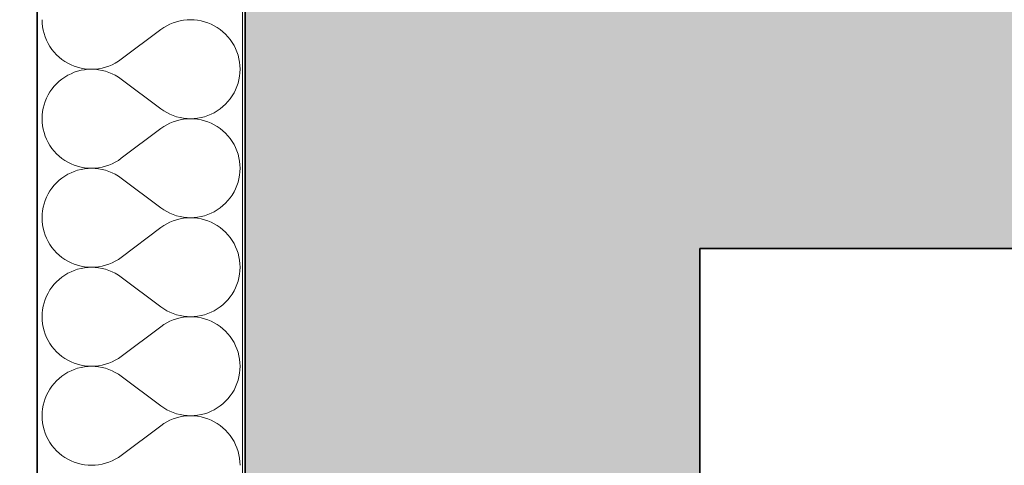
# Model space of a CAD drawing. Header units: millimetres. Extents: x 82175 to 237000, y 24756 to 471700.
# Tile 154 of 256: x 92606 to 93364, y 379549 to 379892. Entities that reach past the tile are written whole.
import ezdxf

# ---------------------------------------------------------------- set-up
doc = ezdxf.new("R2010")
doc.units = ezdxf.units.MM
for name, color, linetype in [('- A - ocieplenie', 8, 'Continuous'), ('Konstrukcja - Stropy', 8, 'Continuous'), ('Konstrukcja - Ściany działowe', 8, 'Continuous'), ('Konstrukcja - Ściany zewnętrzne', 8, 'Continuous')]:
    doc.layers.add(name, color=color, linetype=linetype)

# ---------------------------------------------------------------- blocks, each defined once
blk = doc.blocks.new('*X29')
at = {"layer": '- A - ocieplenie', "linetype": 'Continuous', "lineweight": 13, "ltscale": 100}
for p, q in [((19781.28, 389423.56), (19781.38, 389420.84)), ((19781.38, 389420.84), (19781.67, 389418.14)), ((19877.28, 389418.89), (19874.95, 389417.5)), ((19879.72, 389420.11), (19877.28, 389418.89)), ((19882.23, 389421.15), (19879.72, 389420.11)), ((19884.81, 389422.01), (19882.23, 389421.15)), ((19887.45, 389422.69), (19884.81, 389422.01)), ((19890.12, 389423.17), (19887.45, 389422.69)), ((19892.83, 389423.46), (19890.12, 389423.17)), ((19895.55, 389423.56), (19892.83, 389423.46)), ((19898.26, 389423.47), (19895.55, 389423.56)), ((19900.97, 389423.18), (19898.26, 389423.47)), ((19903.65, 389422.7), (19900.97, 389423.18)), ((19906.28, 389422.03), (19903.65, 389422.7)), ((19908.87, 389421.17), (19906.28, 389422.03)), ((19911.38, 389420.13), (19908.87, 389421.17)), ((19913.81, 389418.91), (19911.38, 389420.13)), ((19916.15, 389417.52), (19913.81, 389418.91)), ((19781.67, 389418.14), (19782.16, 389415.46)), ((19782.16, 389415.46), (19782.83, 389412.83)), ((19782.83, 389412.83), (19783.69, 389410.25)), ((19872.71, 389415.94), (19842.24, 389393.09)), ((19874.95, 389417.5), (19872.71, 389415.94)), ((19918.39, 389415.97), (19916.15, 389417.52)), ((19920.51, 389414.27), (19918.39, 389415.97)), ((19922.5, 389412.41), (19920.51, 389414.27)), ((19924.35, 389410.42), (19922.5, 389412.41)), ((19783.69, 389410.25), (19784.73, 389407.73)), ((19784.73, 389407.73), (19785.95, 389405.3)), ((19785.95, 389405.3), (19787.34, 389402.96)), ((19926.06, 389408.31), (19924.35, 389410.42)), ((19927.61, 389406.07), (19926.06, 389408.31)), ((19929, 389403.73), (19927.61, 389406.07)), ((19930.22, 389401.3), (19929, 389403.73)), ((19787.34, 389402.96), (19788.89, 389400.73)), ((19788.89, 389400.73), (19790.6, 389398.61)), ((19790.6, 389398.61), (19792.45, 389396.62)), ((19792.45, 389396.62), (19794.44, 389394.76)), ((19931.26, 389398.79), (19930.22, 389401.3)), ((19932.12, 389396.21), (19931.26, 389398.79)), ((19932.79, 389393.57), (19932.12, 389396.21)), ((19794.44, 389394.76), (19796.56, 389393.06)), ((19796.56, 389393.06), (19798.8, 389391.51)), ((19798.8, 389391.51), (19801.14, 389390.12)), ((19801.14, 389390.12), (19803.57, 389388.9)), ((19803.57, 389388.9), (19806.08, 389387.86)), ((19832.72, 389387.88), (19835.23, 389388.92)), ((19835.23, 389388.92), (19837.66, 389390.14)), ((19837.66, 389390.14), (19840, 389391.53)), ((19840, 389391.53), (19842.24, 389393.09)), ((19933.28, 389390.89), (19932.79, 389393.57)), ((19933.57, 389388.19), (19933.28, 389390.89)), ((19933.67, 389385.47), (19933.57, 389388.19)), ((19801.14, 389380.82), (19798.8, 389379.43)), ((19803.57, 389382.03), (19801.14, 389380.82)), ((19806.08, 389383.07), (19803.57, 389382.03)), ((19806.08, 389387.86), (19808.67, 389387.01)), ((19808.67, 389383.93), (19806.08, 389383.07)), ((19808.67, 389387.01), (19811.3, 389386.33)), ((19811.3, 389384.6), (19808.67, 389383.93)), ((19811.3, 389386.33), (19813.98, 389385.85)), ((19813.98, 389385.08), (19811.3, 389384.6)), ((19813.98, 389385.85), (19816.68, 389385.56)), ((19816.68, 389385.37), (19813.98, 389385.08)), ((19816.68, 389385.56), (19819.4, 389385.47)), ((19819.4, 389385.47), (19816.68, 389385.37)), ((19819.4, 389385.47), (19822.12, 389385.57)), ((19822.12, 389385.37), (19819.4, 389385.47)), ((19822.12, 389385.57), (19824.83, 389385.86)), ((19824.83, 389385.08), (19822.12, 389385.37)), ((19824.83, 389385.86), (19827.5, 389386.34)), ((19827.5, 389384.59), (19824.83, 389385.08)), ((19827.5, 389386.34), (19830.14, 389387.02)), ((19830.14, 389383.92), (19827.5, 389384.59)), ((19830.14, 389387.02), (19832.72, 389387.88)), ((19832.72, 389383.06), (19830.14, 389383.92)), ((19835.23, 389382.01), (19832.72, 389383.06)), ((19837.66, 389380.79), (19835.23, 389382.01)), ((19840, 389379.4), (19837.66, 389380.79)), ((19933.28, 389380.04), (19933.57, 389382.75)), ((19933.57, 389382.75), (19933.67, 389385.47)), ((19792.45, 389374.32), (19790.6, 389372.33)), ((19794.44, 389376.17), (19792.45, 389374.32)), ((19796.56, 389377.88), (19794.44, 389376.17)), ((19798.8, 389379.43), (19796.56, 389377.88)), ((19842.24, 389377.85), (19840, 389379.4)), ((19872.71, 389354.99), (19842.24, 389377.85)), ((19931.26, 389372.15), (19932.12, 389374.73)), ((19932.12, 389374.73), (19932.79, 389377.37)), ((19932.79, 389377.37), (19933.28, 389380.04)), ((19785.95, 389365.64), (19784.73, 389363.2)), ((19787.34, 389367.98), (19785.95, 389365.64)), ((19788.89, 389370.21), (19787.34, 389367.98)), ((19790.6, 389372.33), (19788.89, 389370.21)), ((19927.61, 389364.87), (19929, 389367.2)), ((19929, 389367.2), (19930.22, 389369.64)), ((19930.22, 389369.64), (19931.26, 389372.15)), ((19782.83, 389358.11), (19782.16, 389355.47)), ((19783.69, 389360.69), (19782.83, 389358.11)), ((19784.73, 389363.2), (19783.69, 389360.69)), ((19920.51, 389356.67), (19922.5, 389358.52)), ((19922.5, 389358.52), (19924.35, 389360.51)), ((19924.35, 389360.51), (19926.06, 389362.63)), ((19926.06, 389362.63), (19927.61, 389364.87)), ((19781.38, 389350.09), (19781.28, 389347.37)), ((19781.67, 389352.8), (19781.38, 389350.09)), ((19782.16, 389355.47), (19781.67, 389352.8)), ((19872.71, 389354.99), (19874.95, 389353.44)), ((19874.95, 389353.44), (19877.28, 389352.05)), ((19877.28, 389352.05), (19879.72, 389350.83)), ((19879.72, 389350.83), (19882.23, 389349.79)), ((19908.87, 389349.77), (19911.38, 389350.81)), ((19911.38, 389350.81), (19913.81, 389352.02)), ((19913.81, 389352.02), (19916.15, 389353.41)), ((19916.15, 389353.41), (19918.39, 389354.96)), ((19918.39, 389354.96), (19920.51, 389356.67)), ((19781.28, 389347.37), (19781.38, 389344.65)), ((19781.38, 389344.65), (19781.67, 389341.95)), ((19877.28, 389342.7), (19874.95, 389341.31)), ((19879.72, 389343.92), (19877.28, 389342.7)), ((19882.23, 389344.96), (19879.72, 389343.92)), ((19882.23, 389349.79), (19884.81, 389348.92)), ((19884.81, 389345.82), (19882.23, 389344.96)), ((19884.81, 389348.92), (19887.45, 389348.25)), ((19887.45, 389346.5), (19884.81, 389345.82)), ((19887.45, 389348.25), (19890.12, 389347.76)), ((19890.12, 389346.98), (19887.45, 389346.5)), ((19890.12, 389347.76), (19892.83, 389347.47)), ((19892.83, 389347.27), (19890.12, 389346.98)), ((19892.83, 389347.47), (19895.55, 389347.37)), ((19895.55, 389347.37), (19892.83, 389347.27)), ((19895.55, 389347.37), (19898.26, 389347.47)), ((19898.26, 389347.28), (19895.55, 389347.37)), ((19898.26, 389347.47), (19900.97, 389347.76)), ((19900.97, 389346.99), (19898.26, 389347.28)), ((19900.97, 389347.76), (19903.65, 389348.24)), ((19903.65, 389346.51), (19900.97, 389346.99)), ((19903.65, 389348.24), (19906.28, 389348.91)), ((19906.28, 389345.84), (19903.65, 389346.51)), ((19906.28, 389348.91), (19908.87, 389349.77)), ((19908.87, 389344.98), (19906.28, 389345.84)), ((19911.38, 389343.94), (19908.87, 389344.98)), ((19913.81, 389342.72), (19911.38, 389343.94)), ((19916.15, 389341.33), (19913.81, 389342.72)), ((19781.67, 389341.95), (19782.16, 389339.27)), ((19782.16, 389339.27), (19782.83, 389336.64)), ((19782.83, 389336.64), (19783.69, 389334.06)), ((19872.71, 389339.75), (19842.24, 389316.9)), ((19874.95, 389341.31), (19872.71, 389339.75)), ((19918.39, 389339.78), (19916.15, 389341.33)), ((19920.51, 389338.08), (19918.39, 389339.78)), ((19922.5, 389336.22), (19920.51, 389338.08)), ((19924.35, 389334.23), (19922.5, 389336.22)), ((19783.69, 389334.06), (19784.73, 389331.54)), ((19784.73, 389331.54), (19785.95, 389329.11)), ((19785.95, 389329.11), (19787.34, 389326.77)), ((19926.06, 389332.12), (19924.35, 389334.23)), ((19927.61, 389329.88), (19926.06, 389332.12)), ((19929, 389327.54), (19927.61, 389329.88)), ((19930.22, 389325.11), (19929, 389327.54)), ((19787.34, 389326.77), (19788.89, 389324.54)), ((19788.89, 389324.54), (19790.6, 389322.42)), ((19790.6, 389322.42), (19792.45, 389320.43)), ((19792.45, 389320.43), (19794.44, 389318.57)), ((19931.26, 389322.6), (19930.22, 389325.11)), ((19932.12, 389320.01), (19931.26, 389322.6)), ((19932.79, 389317.38), (19932.12, 389320.01)), ((19794.44, 389318.57), (19796.56, 389316.87)), ((19796.56, 389316.87), (19798.8, 389315.32)), ((19798.8, 389315.32), (19801.14, 389313.93)), ((19801.14, 389313.93), (19803.57, 389312.71)), ((19803.57, 389312.71), (19806.08, 389311.67)), ((19832.72, 389311.69), (19835.23, 389312.73)), ((19835.23, 389312.73), (19837.66, 389313.95)), ((19837.66, 389313.95), (19840, 389315.34)), ((19840, 389315.34), (19842.24, 389316.9)), ((19933.28, 389314.7), (19932.79, 389317.38)), ((19933.57, 389312), (19933.28, 389314.7)), ((19801.14, 389304.63), (19798.8, 389303.24)), ((19803.57, 389305.84), (19801.14, 389304.63)), ((19806.08, 389306.88), (19803.57, 389305.84)), ((19806.08, 389311.67), (19808.67, 389310.82)), ((19808.67, 389307.74), (19806.08, 389306.88)), ((19808.67, 389310.82), (19811.3, 389310.14)), ((19811.3, 389308.41), (19808.67, 389307.74)), ((19811.3, 389310.14), (19813.98, 389309.66)), ((19813.98, 389308.89), (19811.3, 389308.41)), ((19813.98, 389309.66), (19816.68, 389309.37)), ((19816.68, 389309.18), (19813.98, 389308.89)), ((19816.68, 389309.37), (19819.4, 389309.28)), ((19819.4, 389309.28), (19816.68, 389309.18)), ((19819.4, 389309.28), (19822.12, 389309.38)), ((19822.12, 389309.18), (19819.4, 389309.28)), ((19822.12, 389309.38), (19824.83, 389309.67)), ((19824.83, 389308.89), (19822.12, 389309.18)), ((19824.83, 389309.67), (19827.5, 389310.15)), ((19827.5, 389308.4), (19824.83, 389308.89)), ((19827.5, 389310.15), (19830.14, 389310.83)), ((19830.14, 389307.73), (19827.5, 389308.4)), ((19830.14, 389310.83), (19832.72, 389311.69)), ((19832.72, 389306.87), (19830.14, 389307.73)), ((19835.23, 389305.82), (19832.72, 389306.87)), ((19837.66, 389304.6), (19835.23, 389305.82)), ((19933.28, 389303.85), (19933.57, 389306.56)), ((19933.67, 389309.28), (19933.57, 389312)), ((19933.57, 389306.56), (19933.67, 389309.28)), ((19792.45, 389298.13), (19790.6, 389296.14)), ((19794.44, 389299.98), (19792.45, 389298.13)), ((19796.56, 389301.69), (19794.44, 389299.98)), ((19798.8, 389303.24), (19796.56, 389301.69)), ((19840, 389303.21), (19837.66, 389304.6)), ((19842.24, 389301.66), (19840, 389303.21)), ((19872.71, 389278.8), (19842.24, 389301.66)), ((19931.26, 389295.96), (19932.12, 389298.54)), ((19932.12, 389298.54), (19932.79, 389301.18)), ((19932.79, 389301.18), (19933.28, 389303.85)), ((19787.34, 389291.79), (19785.95, 389289.45)), ((19788.89, 389294.02), (19787.34, 389291.79)), ((19790.6, 389296.14), (19788.89, 389294.02)), ((19927.61, 389288.67), (19929, 389291.01)), ((19929, 389291.01), (19930.22, 389293.45)), ((19930.22, 389293.45), (19931.26, 389295.96)), ((19782.83, 389281.92), (19782.16, 389279.28)), ((19783.69, 389284.5), (19782.83, 389281.92)), ((19784.73, 389287.01), (19783.69, 389284.5)), ((19785.95, 389289.45), (19784.73, 389287.01)), ((19920.51, 389280.48), (19922.5, 389282.33)), ((19922.5, 389282.33), (19924.35, 389284.32)), ((19924.35, 389284.32), (19926.06, 389286.44)), ((19926.06, 389286.44), (19927.61, 389288.67)), ((19781.67, 389276.61), (19781.38, 389273.9)), ((19782.16, 389279.28), (19781.67, 389276.61)), ((19872.71, 389278.8), (19874.95, 389277.25)), ((19874.95, 389277.25), (19877.28, 389275.86)), ((19877.28, 389275.86), (19879.72, 389274.64)), ((19879.72, 389274.64), (19882.23, 389273.6)), ((19908.87, 389273.58), (19911.38, 389274.62)), ((19911.38, 389274.62), (19913.81, 389275.83)), ((19913.81, 389275.83), (19916.15, 389277.22)), ((19916.15, 389277.22), (19918.39, 389278.77)), ((19918.39, 389278.77), (19920.51, 389280.48)), ((19781.38, 389273.9), (19781.28, 389271.18)), ((19781.28, 389271.18), (19781.38, 389268.46)), ((19781.38, 389268.46), (19781.67, 389265.76)), ((19879.72, 389267.73), (19877.28, 389266.51)), ((19882.23, 389268.77), (19879.72, 389267.73)), ((19882.23, 389273.6), (19884.81, 389272.73)), ((19884.81, 389269.63), (19882.23, 389268.77)), ((19884.81, 389272.73), (19887.45, 389272.06)), ((19887.45, 389270.31), (19884.81, 389269.63)), ((19887.45, 389272.06), (19890.12, 389271.57)), ((19890.12, 389270.79), (19887.45, 389270.31)), ((19890.12, 389271.57), (19892.83, 389271.28)), ((19892.83, 389271.08), (19890.12, 389270.79)), ((19892.83, 389271.28), (19895.55, 389271.18)), ((19895.55, 389271.18), (19892.83, 389271.08)), ((19895.55, 389271.18), (19898.26, 389271.28)), ((19898.26, 389271.09), (19895.55, 389271.18)), ((19898.26, 389271.28), (19900.97, 389271.57)), ((19900.97, 389270.8), (19898.26, 389271.09)), ((19900.97, 389271.57), (19903.65, 389272.05)), ((19903.65, 389270.32), (19900.97, 389270.8)), ((19903.65, 389272.05), (19906.28, 389272.72)), ((19906.28, 389269.65), (19903.65, 389270.32)), ((19906.28, 389272.72), (19908.87, 389273.58)), ((19908.87, 389268.79), (19906.28, 389269.65)), ((19911.38, 389267.75), (19908.87, 389268.79)), ((19913.81, 389266.53), (19911.38, 389267.75)), ((19781.67, 389265.76), (19782.16, 389263.08)), ((19782.16, 389263.08), (19782.83, 389260.45)), ((19782.83, 389260.45), (19783.69, 389257.86)), ((19872.71, 389263.56), (19842.24, 389240.71)), ((19874.95, 389265.12), (19872.71, 389263.56)), ((19877.28, 389266.51), (19874.95, 389265.12)), ((19916.15, 389265.14), (19913.81, 389266.53)), ((19918.39, 389263.59), (19916.15, 389265.14)), ((19920.51, 389261.89), (19918.39, 389263.59)), ((19922.5, 389260.03), (19920.51, 389261.89)), ((19924.35, 389258.04), (19922.5, 389260.03)), ((19783.69, 389257.86), (19784.73, 389255.35)), ((19784.73, 389255.35), (19785.95, 389252.92)), ((19785.95, 389252.92), (19787.34, 389250.58)), ((19926.06, 389255.92), (19924.35, 389258.04)), ((19927.61, 389253.69), (19926.06, 389255.92)), ((19929, 389251.35), (19927.61, 389253.69)), ((19787.34, 389250.58), (19788.89, 389248.35)), ((19788.89, 389248.35), (19790.6, 389246.23)), ((19790.6, 389246.23), (19792.45, 389244.24)), ((19792.45, 389244.24), (19794.44, 389242.38)), ((19930.22, 389248.92), (19929, 389251.35)), ((19931.26, 389246.41), (19930.22, 389248.92)), ((19932.12, 389243.82), (19931.26, 389246.41)), ((19794.44, 389242.38), (19796.56, 389240.68)), ((19796.56, 389240.68), (19798.8, 389239.13)), ((19798.8, 389239.13), (19801.14, 389237.74)), ((19801.14, 389237.74), (19803.57, 389236.52)), ((19803.57, 389236.52), (19806.08, 389235.48)), ((19832.72, 389235.5), (19835.23, 389236.54)), ((19835.23, 389236.54), (19837.66, 389237.76)), ((19837.66, 389237.76), (19840, 389239.15)), ((19840, 389239.15), (19842.24, 389240.71)), ((19932.79, 389241.19), (19932.12, 389243.82)), ((19933.28, 389238.51), (19932.79, 389241.19)), ((19933.57, 389235.81), (19933.28, 389238.51)), ((19803.57, 389229.65), (19801.14, 389228.44)), ((19806.08, 389230.69), (19803.57, 389229.65)), ((19806.08, 389235.48), (19808.67, 389234.62)), ((19808.67, 389231.55), (19806.08, 389230.69)), ((19808.67, 389234.62), (19811.3, 389233.95)), ((19811.3, 389232.22), (19808.67, 389231.55)), ((19811.3, 389233.95), (19813.98, 389233.47)), ((19813.98, 389232.7), (19811.3, 389232.22)), ((19813.98, 389233.47), (19816.68, 389233.18)), ((19816.68, 389232.99), (19813.98, 389232.7)), ((19816.68, 389233.18), (19819.4, 389233.09)), ((19819.4, 389233.09), (19816.68, 389232.99)), ((19819.4, 389233.09), (19822.12, 389233.19)), ((19822.12, 389232.99), (19819.4, 389233.09)), ((19822.12, 389233.19), (19824.83, 389233.48)), ((19824.83, 389232.7), (19822.12, 389232.99)), ((19824.83, 389233.48), (19827.5, 389233.96)), ((19827.5, 389232.21), (19824.83, 389232.7)), ((19827.5, 389233.96), (19830.14, 389234.64)), ((19830.14, 389231.54), (19827.5, 389232.21)), ((19830.14, 389234.64), (19832.72, 389235.5)), ((19832.72, 389230.68), (19830.14, 389231.54)), ((19835.23, 389229.63), (19832.72, 389230.68)), ((19837.66, 389228.41), (19835.23, 389229.63)), ((19933.28, 389227.66), (19933.57, 389230.37)), ((19933.67, 389233.09), (19933.57, 389235.81)), ((19933.57, 389230.37), (19933.67, 389233.09)), ((19792.45, 389221.94), (19790.6, 389219.95)), ((19794.44, 389223.79), (19792.45, 389221.94)), ((19796.56, 389225.5), (19794.44, 389223.79)), ((19798.8, 389227.05), (19796.56, 389225.5)), ((19801.14, 389228.44), (19798.8, 389227.05)), ((19840, 389227.02), (19837.66, 389228.41)), ((19842.24, 389225.47), (19840, 389227.02)), ((19872.71, 389202.61), (19842.24, 389225.47)), ((19931.26, 389219.77), (19932.12, 389222.35)), ((19932.12, 389222.35), (19932.79, 389224.99)), ((19932.79, 389224.99), (19933.28, 389227.66)), ((19787.34, 389215.6), (19785.95, 389213.26)), ((19788.89, 389217.83), (19787.34, 389215.6)), ((19790.6, 389219.95), (19788.89, 389217.83)), ((19927.61, 389212.48), (19929, 389214.82)), ((19929, 389214.82), (19930.22, 389217.26)), ((19930.22, 389217.26), (19931.26, 389219.77)), ((19783.69, 389208.31), (19782.83, 389205.73)), ((19784.73, 389210.82), (19783.69, 389208.31)), ((19785.95, 389213.26), (19784.73, 389210.82)), ((19920.51, 389204.29), (19922.5, 389206.14)), ((19922.5, 389206.14), (19924.35, 389208.13)), ((19924.35, 389208.13), (19926.06, 389210.25)), ((19926.06, 389210.25), (19927.61, 389212.48)), ((19781.67, 389200.42), (19781.38, 389197.71)), ((19782.16, 389203.09), (19781.67, 389200.42)), ((19782.83, 389205.73), (19782.16, 389203.09)), ((19872.71, 389202.61), (19874.95, 389201.06)), ((19874.95, 389201.06), (19877.28, 389199.67)), ((19877.28, 389199.67), (19879.72, 389198.45)), ((19911.38, 389198.43), (19913.81, 389199.64)), ((19913.81, 389199.64), (19916.15, 389201.03)), ((19916.15, 389201.03), (19918.39, 389202.58)), ((19918.39, 389202.58), (19920.51, 389204.29)), ((19781.38, 389197.71), (19781.28, 389194.99)), ((19781.28, 389194.99), (19781.38, 389192.27)), ((19781.38, 389192.27), (19781.67, 389189.57)), ((19879.72, 389191.54), (19877.28, 389190.32)), ((19879.72, 389198.45), (19882.23, 389197.4)), ((19882.23, 389192.58), (19879.72, 389191.54)), ((19882.23, 389197.4), (19884.81, 389196.54)), ((19884.81, 389193.44), (19882.23, 389192.58)), ((19884.81, 389196.54), (19887.45, 389195.87)), ((19887.45, 389194.12), (19884.81, 389193.44)), ((19887.45, 389195.87), (19890.12, 389195.38)), ((19890.12, 389194.6), (19887.45, 389194.12)), ((19890.12, 389195.38), (19892.83, 389195.09)), ((19892.83, 389194.89), (19890.12, 389194.6)), ((19892.83, 389195.09), (19895.55, 389194.99)), ((19895.55, 389194.99), (19892.83, 389194.89)), ((19895.55, 389194.99), (19898.26, 389195.09)), ((19898.26, 389194.9), (19895.55, 389194.99)), ((19898.26, 389195.09), (19900.97, 389195.38)), ((19900.97, 389194.61), (19898.26, 389194.9)), ((19900.97, 389195.38), (19903.65, 389195.86)), ((19903.65, 389194.13), (19900.97, 389194.61)), ((19903.65, 389195.86), (19906.28, 389196.53)), ((19906.28, 389193.45), (19903.65, 389194.13)), ((19906.28, 389196.53), (19908.87, 389197.39)), ((19908.87, 389192.6), (19906.28, 389193.45)), ((19908.87, 389197.39), (19911.38, 389198.43)), ((19911.38, 389191.56), (19908.87, 389192.6)), ((19913.81, 389190.34), (19911.38, 389191.56)), ((19781.67, 389189.57), (19782.16, 389186.89)), ((19782.16, 389186.89), (19782.83, 389184.26)), ((19782.83, 389184.26), (19783.69, 389181.67)), ((19872.71, 389187.37), (19842.24, 389164.52)), ((19874.95, 389188.93), (19872.71, 389187.37)), ((19877.28, 389190.32), (19874.95, 389188.93)), ((19916.15, 389188.95), (19913.81, 389190.34)), ((19918.39, 389187.4), (19916.15, 389188.95)), ((19920.51, 389185.7), (19918.39, 389187.4)), ((19922.5, 389183.84), (19920.51, 389185.7)), ((19924.35, 389181.85), (19922.5, 389183.84)), ((19783.69, 389181.67), (19784.73, 389179.16)), ((19784.73, 389179.16), (19785.95, 389176.73)), ((19785.95, 389176.73), (19787.34, 389174.39)), ((19926.06, 389179.73), (19924.35, 389181.85)), ((19927.61, 389177.5), (19926.06, 389179.73)), ((19929, 389175.16), (19927.61, 389177.5)), ((19787.34, 389174.39), (19788.89, 389172.15)), ((19788.89, 389172.15), (19790.6, 389170.04)), ((19790.6, 389170.04), (19792.45, 389168.05)), ((19930.22, 389172.73), (19929, 389175.16)), ((19931.26, 389170.22), (19930.22, 389172.73)), ((19932.12, 389167.63), (19931.26, 389170.22)), ((19792.45, 389168.05), (19794.44, 389166.19)), ((19794.44, 389166.19), (19796.56, 389164.49)), ((19796.56, 389164.49), (19798.8, 389162.94)), ((19798.8, 389162.94), (19801.14, 389161.55)), ((19801.14, 389161.55), (19803.57, 389160.33)), ((19835.23, 389160.35), (19837.66, 389161.57)), ((19837.66, 389161.57), (19840, 389162.96)), ((19840, 389162.96), (19842.24, 389164.52)), ((19932.79, 389165), (19932.12, 389167.63)), ((19933.28, 389162.32), (19932.79, 389165)), ((19933.57, 389159.62), (19933.28, 389162.32)), ((19803.57, 389153.46), (19801.14, 389152.25)), ((19803.57, 389160.33), (19806.08, 389159.29)), ((19806.08, 389154.5), (19803.57, 389153.46)), ((19806.08, 389159.29), (19808.67, 389158.43)), ((19808.67, 389155.36), (19806.08, 389154.5)), ((19808.67, 389158.43), (19811.3, 389157.76)), ((19811.3, 389156.03), (19808.67, 389155.36)), ((19811.3, 389157.76), (19813.98, 389157.28)), ((19813.98, 389156.51), (19811.3, 389156.03)), ((19813.98, 389157.28), (19816.68, 389156.99)), ((19816.68, 389156.8), (19813.98, 389156.51)), ((19816.68, 389156.99), (19819.4, 389156.9)), ((19819.4, 389156.9), (19816.68, 389156.8)), ((19819.4, 389156.9), (19822.12, 389157)), ((19822.12, 389156.8), (19819.4, 389156.9)), ((19822.12, 389157), (19824.83, 389157.29)), ((19824.83, 389156.51), (19822.12, 389156.8)), ((19824.83, 389157.29), (19827.5, 389157.77)), ((19827.5, 389156.02), (19824.83, 389156.51)), ((19827.5, 389157.77), (19830.14, 389158.45)), ((19830.14, 389155.35), (19827.5, 389156.02)), ((19830.14, 389158.45), (19832.72, 389159.31)), ((19832.72, 389154.48), (19830.14, 389155.35)), ((19832.72, 389159.31), (19835.23, 389160.35)), ((19835.23, 389153.44), (19832.72, 389154.48)), ((19837.66, 389152.22), (19835.23, 389153.44)), ((19933.28, 389151.47), (19933.57, 389154.18)), ((19933.67, 389156.9), (19933.57, 389159.62)), ((19933.57, 389154.18), (19933.67, 389156.9)), ((19792.45, 389145.75), (19790.6, 389143.76)), ((19794.44, 389147.6), (19792.45, 389145.75)), ((19796.56, 389149.31), (19794.44, 389147.6)), ((19798.8, 389150.86), (19796.56, 389149.31)), ((19801.14, 389152.25), (19798.8, 389150.86)), ((19840, 389150.83), (19837.66, 389152.22)), ((19842.24, 389149.28), (19840, 389150.83)), ((19872.71, 389126.42), (19842.24, 389149.28)), ((19931.26, 389143.58), (19932.12, 389146.16)), ((19932.12, 389146.16), (19932.79, 389148.8)), ((19932.79, 389148.8), (19933.28, 389151.47)), ((19787.34, 389139.41), (19785.95, 389137.07)), ((19788.89, 389141.64), (19787.34, 389139.41)), ((19790.6, 389143.76), (19788.89, 389141.64)), ((19927.61, 389136.29), (19929, 389138.63)), ((19929, 389138.63), (19930.22, 389141.07)), ((19930.22, 389141.07), (19931.26, 389143.58)), ((19783.69, 389132.12), (19782.83, 389129.54)), ((19784.73, 389134.63), (19783.69, 389132.12)), ((19785.95, 389137.07), (19784.73, 389134.63)), ((19922.5, 389129.95), (19924.35, 389131.94)), ((19924.35, 389131.94), (19926.06, 389134.06)), ((19926.06, 389134.06), (19927.61, 389136.29)), ((19781.67, 389124.23), (19781.38, 389121.52)), ((19782.16, 389126.9), (19781.67, 389124.23)), ((19782.83, 389129.54), (19782.16, 389126.9)), ((19872.71, 389126.42), (19874.95, 389124.87)), ((19874.95, 389124.87), (19877.28, 389123.48)), ((19877.28, 389123.48), (19879.72, 389122.26)), ((19911.38, 389122.24), (19913.81, 389123.45)), ((19913.81, 389123.45), (19916.15, 389124.84)), ((19916.15, 389124.84), (19918.39, 389126.39)), ((19918.39, 389126.39), (19920.51, 389128.1)), ((19920.51, 389128.1), (19922.5, 389129.95)), ((19781.38, 389121.52), (19781.28, 389118.8)), ((19781.28, 389118.8), (19781.38, 389116.08)), ((19781.38, 389116.08), (19781.67, 389113.38)), ((19879.72, 389115.35), (19877.28, 389114.13)), ((19879.72, 389122.26), (19882.23, 389121.21)), ((19882.23, 389116.39), (19879.72, 389115.35)), ((19882.23, 389121.21), (19884.81, 389120.35)), ((19884.81, 389117.25), (19882.23, 389116.39)), ((19884.81, 389120.35), (19887.45, 389119.68)), ((19887.45, 389117.93), (19884.81, 389117.25)), ((19887.45, 389119.68), (19890.12, 389119.19)), ((19890.12, 389118.41), (19887.45, 389117.93)), ((19890.12, 389119.19), (19892.83, 389118.9)), ((19892.83, 389118.7), (19890.12, 389118.41)), ((19892.83, 389118.9), (19895.55, 389118.8)), ((19895.55, 389118.8), (19892.83, 389118.7)), ((19895.55, 389118.8), (19898.26, 389118.9)), ((19898.26, 389118.71), (19895.55, 389118.8)), ((19898.26, 389118.9), (19900.97, 389119.19)), ((19900.97, 389118.42), (19898.26, 389118.71)), ((19900.97, 389119.19), (19903.65, 389119.67)), ((19903.65, 389117.94), (19900.97, 389118.42)), ((19903.65, 389119.67), (19906.28, 389120.34)), ((19906.28, 389117.26), (19903.65, 389117.94)), ((19906.28, 389120.34), (19908.87, 389121.2)), ((19908.87, 389116.41), (19906.28, 389117.26)), ((19908.87, 389121.2), (19911.38, 389122.24)), ((19911.38, 389115.37), (19908.87, 389116.41)), ((19913.81, 389114.15), (19911.38, 389115.37)), ((19781.67, 389113.38), (19782.16, 389110.7)), ((19782.16, 389110.7), (19782.83, 389108.06)), ((19782.83, 389108.06), (19783.69, 389105.48)), ((19872.71, 389111.18), (19842.24, 389088.33)), ((19874.95, 389112.74), (19872.71, 389111.18)), ((19877.28, 389114.13), (19874.95, 389112.74)), ((19916.15, 389112.76), (19913.81, 389114.15)), ((19918.39, 389111.21), (19916.15, 389112.76)), ((19920.51, 389109.51), (19918.39, 389111.21)), ((19922.5, 389107.65), (19920.51, 389109.51)), ((19924.35, 389105.66), (19922.5, 389107.65)), ((19783.69, 389105.48), (19784.73, 389102.97)), ((19784.73, 389102.97), (19785.95, 389100.54)), ((19785.95, 389100.54), (19787.34, 389098.2)), ((19926.06, 389103.54), (19924.35, 389105.66)), ((19927.61, 389101.31), (19926.06, 389103.54)), ((19929, 389098.97), (19927.61, 389101.31)), ((19787.34, 389098.2), (19788.89, 389095.96)), ((19788.89, 389095.96), (19790.6, 389093.85)), ((19790.6, 389093.85), (19792.45, 389091.86)), ((19930.22, 389096.54), (19929, 389098.97)), ((19931.26, 389094.02), (19930.22, 389096.54)), ((19932.12, 389091.44), (19931.26, 389094.02)), ((19792.45, 389091.86), (19794.44, 389090)), ((19794.44, 389090), (19796.56, 389088.3)), ((19796.56, 389088.3), (19798.8, 389086.75)), ((19798.8, 389086.75), (19801.14, 389085.36)), ((19801.14, 389085.36), (19803.57, 389084.14)), ((19835.23, 389084.16), (19837.66, 389085.38)), ((19837.66, 389085.38), (19840, 389086.77)), ((19840, 389086.77), (19842.24, 389088.33)), ((19932.79, 389088.81), (19932.12, 389091.44)), ((19933.28, 389086.13), (19932.79, 389088.81)), ((19933.57, 389083.43), (19933.28, 389086.13)), ((19803.57, 389084.14), (19806.08, 389083.1)), ((19806.08, 389083.1), (19808.67, 389082.24)), ((19808.67, 389082.24), (19811.3, 389081.57)), ((19811.3, 389081.57), (19813.98, 389081.09)), ((19813.98, 389081.09), (19816.68, 389080.8)), ((19816.68, 389080.8), (19819.4, 389080.71)), ((19819.4, 389080.71), (19822.12, 389080.81)), ((19822.12, 389080.81), (19824.83, 389081.1)), ((19824.83, 389081.1), (19827.5, 389081.58)), ((19827.5, 389081.58), (19830.14, 389082.26)), ((19830.14, 389082.26), (19832.72, 389083.12)), ((19832.72, 389083.12), (19835.23, 389084.16)), ((19933.67, 389080.71), (19933.57, 389083.43))]:
    blk.add_line(p, q, dxfattribs=at)

msp = doc.modelspace()

# ---------------------------------------------------------------- hatches: boundary and pattern name
at = {"layer": 'Konstrukcja - Ściany działowe', "linetype": 'Continuous', "lineweight": 13}
msp.add_hatch(color=8, dxfattribs=at).paths.add_polyline_path([(95120, 379916.04), (93129.92, 379916.04), (93129.92, 379716.04), (95120, 379716.04)])
at = {"layer": 'Konstrukcja - Ściany zewnętrzne', "linetype": 'Continuous', "lineweight": 13}
msp.add_hatch(color=8, dxfattribs=at).paths.add_polyline_path([(92779.91, 381298.07), (92779.92, 378955.27), (93129.92, 378955.27), (93129.91, 381298.07)])

# ---------------------------------------------------------------- linework, layer by layer
at = {"layer": '- A - ocieplenie', "color": 8, "linetype": 'Continuous', "lineweight": 35, "ltscale": 100, "flags": 128}
for points in [[(92619.92, 386531.04), (92619.92, 378955.27)], [(92779.92, 378955.27), (92779.92, 386531.04)]]:
    msp.add_lwpolyline(points, dxfattribs=at)
at = {"layer": 'Konstrukcja - Stropy', "color": 8, "linetype": 'Continuous', "lineweight": 13, "ltscale": 100, "flags": 128}
for points in [[(86119.98, 373370.84), (92642.83, 373370.84), (92779.92, 378499), (92779.92, 386151.07), (86119.98, 386151.07)], [(86119.98, 373370.84), (92779.92, 373362.06), (92779.92, 378499), (92779.92, 386151.07), (86119.98, 386151.07)], [(92778.07, 381281.04), (92778.07, 373312.87), (95320, 373312.87), (95320, 381281.04)]]:
    msp.add_lwpolyline(points, close=True, dxfattribs=at)
at = {"layer": 'Konstrukcja - Ściany działowe', "color": 8, "linetype": 'Continuous', "lineweight": 35, "ltscale": 100, "flags": 128}
msp.add_lwpolyline([(93129.92, 379716.04), (95120, 379716.04)], dxfattribs=at)
at = {"layer": 'Konstrukcja - Ściany zewnętrzne', "color": 8, "linetype": 'Continuous', "lineweight": 35, "ltscale": 100, "flags": 128}
for points in [[(92779.91, 381298.07), (92779.92, 378955.27)], [(93129.92, 378955.27), (93129.92, 379716.04)]]:
    msp.add_lwpolyline(points, dxfattribs=at)

# ---------------------------------------------------------------- block references
at = {"color": 8, "linetype": 'Continuous', "lineweight": 20, "ltscale": 100}
msp.add_blockref('*X29', (72842.44, -9531.59), dxfattribs=at)

doc.saveas('drawing.dxf')
